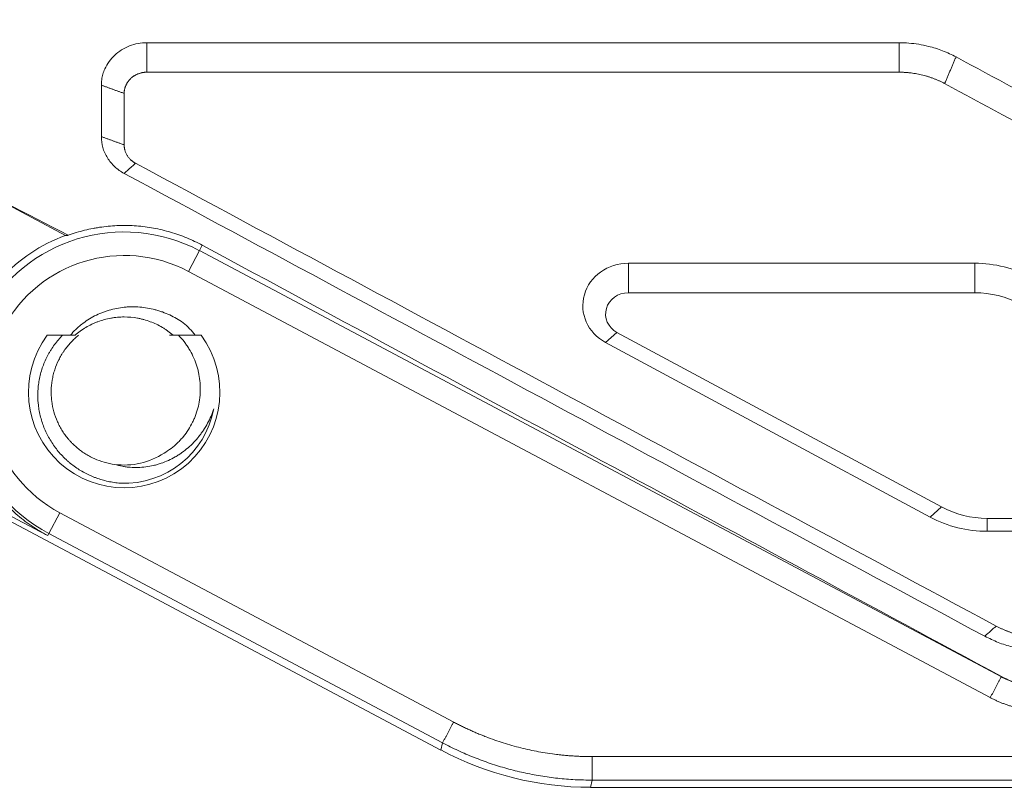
# Model space of a CAD drawing. Header units: millimetres. Extents: x 990 to 1809, y 0 to 562.
# Tile 63 of 256: x 1232 to 1253, y 380 to 397. Entities that reach past the tile are written whole.
import ezdxf

# ---------------------------------------------------------------- set-up
doc = ezdxf.new("R2010")
doc.units = ezdxf.units.MM
doc.layers.get('Defpoints').update_dxf_attribs({"lineweight": 18})
doc.layers.add('1', color=7, linetype='Continuous', true_color=0xffffff)
doc.layers.add('7标注层', color=4, linetype='Continuous', lineweight=18)
doc.styles.add('3.0', font='txt', dxfattribs={"height": 7.5})
doc.dimstyles.new('ISO-3.0', dxfattribs={"dimtxt": 7.5, "dimasz": 7.5, "dimexe": 4.5, "dimexo": 1.5, "dimgap": 1.5, "dimtad": 1, "dimdsep": 46, "dimtxsty": '3.0', "dimcen": 7.5, "dimclrd": 256, "dimclre": 256, "dimclrt": 256, "dimadec": 1, "dimazin": 0, "dimtp": 2e-09, "dimtm": 1.1e-09, "dimtfac": 1, "dimtmove": 0, "dimatfit": 3, "dimfxl": 1, "dimtolj": 1, "dimlwd": -1, "dimlwe": -1, "dimarcsym": 0})

# ---------------------------------------------------------------- blocks, each defined once
blk = doc.blocks.new('*D54')
at = {"layer": '7标注层', "transparency": 16777216}
for p, q in [((1197.421, 393.701), (1197.421, 419.863)), ((1370.421, 392.962), (1370.421, 419.863)), ((1204.921, 415.363), (1362.921, 415.363))]:
    blk.add_line(p, q, dxfattribs=at)
for points in [[(1204.921, 416.613), (1204.921, 414.113), (1197.421, 415.363)], [(1362.921, 416.613), (1362.921, 414.113), (1370.421, 415.363)]]:
    blk.add_solid(points, dxfattribs=at)
at = {"layer": 'Defpoints', "color": 0, "transparency": 16777216}
for p in [(1370.421, 415.363), (1197.421, 392.201), (1370.421, 391.462)]:
    blk.add_point(p, dxfattribs=at)
at = {"layer": '7标注层', "transparency": 16777216, "insert": (1283.921, 420.613), "char_height": 7.5, "attachment_point": 5, "style": '3.0'}
blk.add_mtext('\\A1;173', dxfattribs=at)

msp = doc.modelspace()

# ---------------------------------------------------------------- linework, layer by layer
at = {"layer": '1', "color": 7, "linetype": 'Continuous', "lineweight": 18}
for p, q in [((1240.868, 380.782), (1216.958, 393.495)), ((1232.633, 392.08), (1229.97, 393.495)), ((1235.635, 391.863), (1235.572, 391.744)), ((1235.572, 391.744), (1235.329, 391.287)), ((1235.572, 391.744), (1253.165, 382.39)), ((1244.983, 390.82), (1244.983, 391.467)), ((1244.983, 391.467), (1252.581, 391.467)), ((1252.581, 390.82), (1252.581, 391.467)), ((1252.922, 381.933), (1235.329, 391.287)), ((1244.983, 390.82), (1252.581, 390.82)), ((1244.483, 389.728), (1244.733, 389.95)), ((1251.855, 386.117), (1244.733, 389.95)), ((1232.233, 389.888), (1232.742, 389.888)), ((1235.482, 389.888), (1235.608, 389.888)), ((1251.605, 385.895), (1244.483, 389.728)), ((1251.605, 385.895), (1251.855, 386.117)), ((1232.269, 385.532), (1232.512, 385.989)), ((1232.512, 385.989), (1241.15, 381.396)), ((1260.453, 385.868), (1252.855, 385.868)), ((1252.855, 385.583), (1252.855, 385.868)), ((1260.453, 385.583), (1252.855, 385.583)), ((1232.246, 385.49), (1232.269, 385.532)), ((1240.907, 380.94), (1232.269, 385.532)), ((1253.165, 382.39), (1253.166, 382.396)), ((1240.868, 380.782), (1240.907, 380.94)), ((1244.191, 380.638), (1323.65, 380.638)), ((1244.191, 380.121), (1244.152, 379.963)), ((1244.152, 379.963), (1323.689, 379.963)), ((1323.65, 380.121), (1244.191, 380.121))]:
    msp.add_line(p, q, dxfattribs=at)
for radius, start, end in [(3.517, 62, 242), (3.675, 110.5156, 137.2733), (3, 62, 242), (2, 38.6822, 49.6236), (2.1, 143.4704, 36.5296), (2, 267.6275, 349.483), (1.6, 262.5521, 303.1696)]:
    msp.add_arc((1233.921, 388.638), radius, start, end, dxfattribs=at)
for centre, major_axis, ratio, start_param, end_param in [((1230.94, 383.032), (4.472, 8.412), 0.745621, 0.389995, 0.397877), ((1244.983, 390.535), (1, 0), 0.932005, 1.570796, 4.18879), ((1252.581, 389.137), (2.5, 0), 0.932005, 1.047198, 1.570796), ((1244.983, 390.354), (-0.5, 0), 0.932005, 4.712389, 7.330383), ((1252.581, 388.956), (-2, 0), 0.932005, 4.18879, 4.712389), ((1252.855, 387.732), (-2, 0), 0.932005, 1.047198, 1.570796), ((1252.855, 387.913), (2.5, 0), 0.932005, 4.18879, 4.712389), ((1244.154, 386.968), (1.695, 6.796), 0.999353, 2.897398, 3.385787)]:
    msp.add_ellipse(centre, major_axis=major_axis, ratio=ratio, start_param=start_param, end_param=end_param, dxfattribs=at)
for points, knots in [([(1233.421, 395.376), (1233.422, 395.416), (1233.425, 395.497), (1233.452, 395.617), (1233.501, 395.752), (1233.584, 395.897), (1233.709, 396.039), (1233.861, 396.156), (1234.035, 396.242), (1234.224, 396.298), (1234.355, 396.305), (1234.421, 396.308)], [0, 0, 0, 0, 0.08273, 0.165569, 0.250007, 0.375556, 0.499868, 0.624346, 0.749596, 0.87553, 1, 1, 1, 1]), ([(1234.421, 396.308), (1239.232, 396.308), (1244.732, 396.308), (1250.232, 396.308), (1250.921, 396.308)], [0, 0, 0, 0, 0.874876, 1, 1, 1, 1]), ([(1250.921, 396.308), (1250.993, 396.306), (1251.138, 396.303), (1251.354, 396.276), (1251.602, 396.224), (1251.88, 396.139), (1252.074, 396.044), (1252.171, 395.996)], [0, 0, 0, 0, 0.166184, 0.332068, 0.498835, 0.749336, 1, 1, 1, 1]), ([(1233.921, 393.44), (1233.884, 393.461), (1233.81, 393.503), (1233.712, 393.584), (1233.626, 393.677), (1233.529, 393.814), (1233.438, 394.004), (1233.426, 394.166), (1233.421, 394.247)], [0, 0, 0, 0, 0.124252, 0.247646, 0.372469, 0.500926, 0.752756, 1, 1, 1, 1]), ([(1216.958, 393.495), (1221.051, 391.352), (1225.143, 389.21), (1230.239, 386.541), (1231.243, 386.015), (1232.246, 385.49)], [0, 0, 0, 0, 0.803007, 0.803007, 1, 1, 1, 1]), ([(1232.692, 392.081), (1232.81, 392.124), (1232.931, 392.16), (1233.115, 392.206), (1233.208, 392.226), (1233.302, 392.243), (1233.365, 392.254), (1233.397, 392.258), (1233.555, 392.28), (1233.682, 392.291), (1233.936, 392.299), (1234.062, 392.296), (1234.252, 392.282), (1234.315, 392.275), (1234.442, 392.259), (1234.505, 392.249), (1234.694, 392.215), (1234.818, 392.185), (1235.06, 392.114), (1235.297, 392.031), (1235.524, 391.923), (1235.635, 391.863)], [0, 0, 0, 0, 0.125, 0.125, 0.1875, 0.21875, 0.21875, 0.25, 0.25, 0.375, 0.375, 0.5, 0.5, 0.5625, 0.5625, 0.625, 0.625, 0.75, 0.75, 0.875, 1, 1, 1, 1]), ([(1235.635, 391.863), (1238.649, 390.236), (1241.663, 388.608), (1247.507, 385.452), (1250.336, 383.924), (1253.166, 382.396)], [0, 0, 0, 0, 0.515732, 0.515732, 1, 1, 1, 1]), ([(1235.216, 390.162), (1235.122, 390.227), (1235.023, 390.284), (1234.869, 390.356), (1234.816, 390.378), (1234.735, 390.407), (1234.708, 390.416), (1234.654, 390.433), (1234.626, 390.441), (1234.489, 390.478), (1234.377, 390.497), (1234.208, 390.51), (1234.151, 390.512), (1234.065, 390.512), (1234.036, 390.511), (1233.979, 390.508), (1233.951, 390.505), (1233.81, 390.491), (1233.699, 390.469), (1233.562, 390.429), (1233.535, 390.42), (1233.481, 390.401), (1233.454, 390.391), (1233.375, 390.359), (1233.323, 390.336), (1233.172, 390.258), (1233.077, 390.196), (1232.965, 390.108), (1232.943, 390.089), (1232.9, 390.051), (1232.879, 390.032), (1232.817, 389.973), (1232.778, 389.931), (1232.742, 389.888)], [0, 0, 0, 0, 0.125, 0.125, 0.1875, 0.1875, 0.21875, 0.21875, 0.25, 0.25, 0.375, 0.375, 0.4375, 0.4375, 0.46875, 0.46875, 0.5, 0.5, 0.625, 0.625, 0.65625, 0.65625, 0.6875, 0.6875, 0.75, 0.75, 0.875, 0.875, 0.90625, 0.90625, 0.9375, 0.9375, 1, 1, 1, 1]), ([(1232.843, 389.888), (1232.918, 389.952), (1232.997, 390.009), (1233.123, 390.083), (1233.166, 390.106), (1233.233, 390.138), (1233.255, 390.148), (1233.3, 390.167), (1233.323, 390.176), (1233.438, 390.219), (1233.532, 390.245), (1233.652, 390.266), (1233.676, 390.27), (1233.725, 390.277), (1233.749, 390.279), (1233.823, 390.286), (1233.872, 390.288), (1234.018, 390.288), (1234.115, 390.279), (1234.236, 390.258), (1234.26, 390.253), (1234.308, 390.242), (1234.332, 390.236), (1234.403, 390.217), (1234.449, 390.202), (1234.586, 390.151), (1234.674, 390.109), (1234.78, 390.047), (1234.801, 390.034), (1234.842, 390.007), (1234.862, 389.993), (1234.922, 389.95), (1234.961, 389.92), (1234.998, 389.888)], [0, 0, 0, 0, 0.125, 0.125, 0.1875, 0.1875, 0.21875, 0.21875, 0.25, 0.25, 0.375, 0.375, 0.40625, 0.40625, 0.4375, 0.4375, 0.5, 0.5, 0.625, 0.625, 0.65625, 0.65625, 0.6875, 0.6875, 0.75, 0.75, 0.875, 0.875, 0.90625, 0.90625, 0.9375, 0.9375, 1, 1, 1, 1]), ([(1232.571, 389.888), (1232.507, 389.824), (1232.448, 389.755), (1232.367, 389.645), (1232.341, 389.608), (1232.304, 389.55), (1232.292, 389.53), (1232.269, 389.491), (1232.258, 389.471), (1232.204, 389.37), (1232.167, 389.286), (1232.106, 389.115), (1232.082, 389.028), (1232.059, 388.915), (1232.055, 388.893), (1232.048, 388.848), (1232.038, 388.78), (1232.032, 388.712), (1232.025, 388.576), (1232.027, 388.485), (1232.037, 388.371), (1232.04, 388.349), (1232.046, 388.303), (1232.049, 388.281), (1232.06, 388.213), (1232.069, 388.168), (1232.101, 388.035), (1232.129, 387.949), (1232.179, 387.822), (1232.197, 387.78), (1232.237, 387.698), (1232.258, 387.657), (1232.327, 387.538), (1232.377, 387.463), (1232.489, 387.319), (1232.549, 387.252), (1232.632, 387.172), (1232.648, 387.156), (1232.683, 387.126), (1232.734, 387.081), (1232.788, 387.038), (1232.898, 386.958), (1232.975, 386.91), (1233.096, 386.846), (1233.137, 386.826), (1233.199, 386.798), (1233.221, 386.789), (1233.263, 386.771), (1233.284, 386.763), (1233.391, 386.724), (1233.478, 386.699), (1233.611, 386.67), (1233.656, 386.662), (1233.746, 386.648), (1233.792, 386.643), (1233.838, 386.64)], [0, 0, 0, 0, 0.0625, 0.0625, 0.09375, 0.09375, 0.109375, 0.109375, 0.125, 0.125, 0.1875, 0.1875, 0.25, 0.25, 0.265625, 0.265625, 0.28125, 0.3125, 0.3125, 0.375, 0.375, 0.390625, 0.390625, 0.40625, 0.40625, 0.4375, 0.4375, 0.5, 0.5, 0.53125, 0.53125, 0.5625, 0.5625, 0.625, 0.625, 0.6875, 0.6875, 0.703125, 0.703125, 0.71875, 0.75, 0.75, 0.8125, 0.8125, 0.84375, 0.84375, 0.859375, 0.859375, 0.875, 0.875, 0.9375, 0.9375, 0.96875, 0.96875, 1, 1, 1, 1]), ([(1232.922, 389.888), (1232.861, 389.839), (1232.804, 389.786), (1232.698, 389.673), (1232.649, 389.612), (1232.593, 389.532), (1232.582, 389.515), (1232.561, 389.482), (1232.531, 389.432), (1232.503, 389.381), (1232.451, 389.276), (1232.422, 389.205), (1232.386, 389.093), (1232.375, 389.056), (1232.357, 388.979), (1232.349, 388.941), (1232.33, 388.826), (1232.322, 388.749), (1232.32, 388.632), (1232.321, 388.593), (1232.324, 388.535), (1232.325, 388.515), (1232.329, 388.476), (1232.331, 388.456), (1232.343, 388.359), (1232.358, 388.283), (1232.4, 388.134), (1232.426, 388.061), (1232.466, 387.971), (1232.474, 387.953), (1232.492, 387.918), (1232.518, 387.866), (1232.548, 387.815), (1232.61, 387.717), (1232.656, 387.654), (1232.72, 387.581), (1232.733, 387.566), (1232.759, 387.537), (1232.773, 387.523), (1232.815, 387.481), (1232.843, 387.455), (1232.931, 387.378), (1232.993, 387.332), (1233.092, 387.269), (1233.125, 387.249), (1233.194, 387.212), (1233.229, 387.195), (1233.336, 387.146), (1233.409, 387.12), (1233.559, 387.078), (1233.635, 387.062), (1233.713, 387.052)], [0, 0, 0, 0, 0.0625, 0.0625, 0.125, 0.125, 0.140625, 0.140625, 0.15625, 0.1875, 0.1875, 0.25, 0.25, 0.28125, 0.28125, 0.3125, 0.3125, 0.375, 0.375, 0.40625, 0.40625, 0.421875, 0.421875, 0.4375, 0.4375, 0.5, 0.5, 0.5625, 0.5625, 0.578125, 0.578125, 0.59375, 0.625, 0.625, 0.6875, 0.6875, 0.703125, 0.703125, 0.71875, 0.71875, 0.75, 0.75, 0.8125, 0.8125, 0.84375, 0.84375, 0.875, 0.875, 0.9375, 0.9375, 1, 1, 1, 1]), ([(1234.796, 387.299), (1234.85, 387.331), (1234.902, 387.366), (1235.001, 387.442), (1235.048, 387.482), (1235.115, 387.547), (1235.148, 387.58), (1235.18, 387.616), (1235.2, 387.639), (1235.21, 387.651), (1235.26, 387.712), (1235.334, 387.813), (1235.395, 387.922), (1235.436, 388.005), (1235.449, 388.034), (1235.474, 388.092), (1235.485, 388.121), (1235.517, 388.21), (1235.552, 388.33), (1235.573, 388.452), (1235.584, 388.545), (1235.587, 388.576), (1235.591, 388.639), (1235.592, 388.671), (1235.592, 388.765), (1235.586, 388.889), (1235.566, 389.012), (1235.545, 389.104), (1235.538, 389.134), (1235.521, 389.194), (1235.511, 389.225), (1235.481, 389.314), (1235.457, 389.371), (1235.404, 389.484), (1235.375, 389.539), (1235.326, 389.618), (1235.309, 389.645), (1235.273, 389.696), (1235.254, 389.722), (1235.197, 389.796), (1235.156, 389.843), (1235.113, 389.888)], [0, 0, 0, 0, 0.0625, 0.0625, 0.125, 0.125, 0.15625, 0.171875, 0.171875, 0.1875, 0.1875, 0.25, 0.3125, 0.3125, 0.34375, 0.34375, 0.375, 0.375, 0.4375, 0.5, 0.5, 0.53125, 0.53125, 0.5625, 0.5625, 0.625, 0.6875, 0.6875, 0.71875, 0.71875, 0.75, 0.75, 0.8125, 0.8125, 0.875, 0.875, 0.90625, 0.90625, 0.9375, 0.9375, 1, 1, 1, 1]), ([(1235.482, 389.888), (1235.402, 389.888), (1235.322, 389.888), (1235.161, 389.888), (1235.08, 389.888), (1234.998, 389.888)], [0, 0, 0, 0, 0.5, 0.5, 1, 1, 1, 1]), ([(1235.887, 388.273), (1235.851, 388.163), (1235.806, 388.057), (1235.725, 387.905), (1235.695, 387.855), (1235.648, 387.783), (1235.631, 387.759), (1235.597, 387.712), (1235.58, 387.689), (1235.49, 387.576), (1235.411, 387.494), (1235.281, 387.381), (1235.236, 387.345), (1235.166, 387.295), (1235.142, 387.279), (1235.093, 387.247), (1235.068, 387.232), (1234.944, 387.16), (1234.84, 387.113), (1234.705, 387.066), (1234.677, 387.058), (1234.622, 387.042), (1234.594, 387.035), (1234.509, 387.015), (1234.453, 387.004), (1234.283, 386.982), (1234.168, 386.979), (1234.025, 386.99), (1233.996, 386.993), (1233.938, 387.001), (1233.91, 387.005), (1233.825, 387.021), (1233.769, 387.035), (1233.713, 387.052)], [0, 0, 0, 0, 0.125, 0.125, 0.1875, 0.1875, 0.21875, 0.21875, 0.25, 0.25, 0.375, 0.375, 0.4375, 0.4375, 0.46875, 0.46875, 0.5, 0.5, 0.625, 0.625, 0.65625, 0.65625, 0.6875, 0.6875, 0.75, 0.75, 0.875, 0.875, 0.90625, 0.90625, 0.9375, 0.9375, 1, 1, 1, 1]), ([(1230.366, 388.063), (1230.372, 388.03), (1230.378, 387.997), (1230.392, 387.93), (1230.399, 387.897), (1230.422, 387.798), (1230.439, 387.733), (1230.496, 387.539), (1230.541, 387.413), (1230.646, 387.164), (1230.705, 387.043), (1230.805, 386.865), (1230.84, 386.806), (1230.895, 386.719), (1230.914, 386.69), (1230.953, 386.633), (1230.973, 386.605), (1231.073, 386.465), (1231.16, 386.359), (1231.344, 386.156), (1231.443, 386.059), (1231.6, 385.922), (1231.654, 385.877), (1231.765, 385.791), (1231.823, 385.749), (1231.998, 385.629), (1232.12, 385.556), (1232.246, 385.49)], [0, 0, 0, 0, 0.03125, 0.03125, 0.0625, 0.0625, 0.125, 0.125, 0.25, 0.25, 0.375, 0.375, 0.4375, 0.4375, 0.46875, 0.46875, 0.5, 0.5, 0.625, 0.625, 0.75, 0.75, 0.8125, 0.8125, 0.875, 0.875, 1, 1, 1, 1]), ([(1254.051, 382.968), (1253.979, 382.97), (1253.834, 382.973), (1253.618, 383), (1253.37, 383.052), (1253.092, 383.137), (1252.898, 383.233), (1252.801, 383.28)], [0, 0, 0, 0, 0.166319, 0.332133, 0.498835, 0.749498, 1, 1, 1, 1]), ([(1253.165, 382.39), (1253.223, 382.361), (1253.34, 382.303), (1253.525, 382.238), (1253.714, 382.191), (1253.908, 382.161), (1254.038, 382.157), (1254.103, 382.156)], [0, 0, 0, 0, 0.200004, 0.400002, 0.599998, 0.799996, 1, 1, 1, 1]), ([(1253.166, 382.396), (1253.238, 382.357), (1253.384, 382.29), (1253.538, 382.24), (1253.656, 382.21), (1253.696, 382.201), (1253.756, 382.19), (1253.777, 382.186), (1253.817, 382.18), (1253.838, 382.177), (1253.939, 382.164), (1254.021, 382.159), (1254.104, 382.159)], [0, 0, 0, 0, 0.25, 0.5, 0.5, 0.625, 0.625, 0.6875, 0.6875, 0.75, 0.75, 1, 1, 1, 1]), ([(1244.191, 380.121), (1244.065, 380.123), (1243.812, 380.127), (1243.433, 380.159), (1243.056, 380.21), (1242.683, 380.282), (1242.314, 380.374), (1241.951, 380.485), (1241.595, 380.617), (1241.245, 380.766), (1241.02, 380.882), (1240.907, 380.94)], [0, 0, 0, 0, 0.111113, 0.222224, 0.333335, 0.444445, 0.555555, 0.666665, 0.777776, 0.888887, 1, 1, 1, 1])]:
    msp.add_open_spline(points, degree=3, knots=knots, dxfattribs=at)
for points, degree in [([(1234.421, 395.661), (1234.421, 396.308)], 1), ([(1250.921, 395.661), (1250.921, 396.308)], 1), ([(1251.921, 395.411), (1252.171, 395.996)], 1), ([(1252.171, 395.996), (1253.016, 395.541), (1253.861, 395.086), (1254.706, 394.631)], 3), ([(1234.421, 395.661), (1234.321, 395.661), (1234.138, 395.59), (1233.997, 395.459), (1233.921, 395.288), (1233.921, 395.195)], 2), ([(1234.421, 395.661), (1239.921, 395.661), (1245.421, 395.661), (1250.921, 395.661)], 3), ([(1251.921, 395.411), (1251.693, 395.534), (1251.184, 395.661), (1250.921, 395.661)], 2), ([(1233.921, 395.195), (1233.421, 395.376)], 1), ([(1233.421, 394.247), (1233.421, 394.623), (1233.421, 395), (1233.421, 395.376)], 3), ([(1251.921, 395.411), (1252.766, 394.956), (1253.611, 394.501), (1254.456, 394.047)], 3), ([(1233.921, 394.066), (1233.921, 394.442), (1233.921, 394.819), (1233.921, 395.195)], 3), ([(1233.921, 394.066), (1233.421, 394.247)], 1), ([(1233.921, 394.066), (1233.921, 393.941), (1234.054, 393.725), (1234.171, 393.662)], 2), ([(1234.171, 393.662), (1233.921, 393.44)], 1), ([(1253.051, 383.503), (1246.758, 386.889), (1240.464, 390.276), (1234.171, 393.662)], 3), ([(1229.97, 393.495), (1230.878, 393.024), (1231.785, 392.552), (1232.692, 392.081)], 3), ([(1252.801, 383.28), (1246.508, 386.667), (1240.214, 390.053), (1233.921, 393.44)], 3), ([(1232.571, 389.888), (1232.566, 389.888), (1232.561, 389.888), (1232.556, 389.888)], 3), ([(1232.843, 389.888), (1232.809, 389.888), (1232.776, 389.888), (1232.742, 389.888)], 3), ([(1234.919, 389.888), (1234.984, 389.888), (1235.049, 389.888), (1235.113, 389.888)], 3), ([(1235.127, 389.888), (1235.122, 389.888), (1235.117, 389.888), (1235.113, 389.888)], 3), ([(1253.051, 383.503), (1252.801, 383.28)], 1), ([(1253.051, 383.503), (1253.279, 383.38), (1253.788, 383.253), (1254.051, 383.253)], 2), ([(1253.165, 382.39), (1252.922, 381.933)], 1), ([(1254.103, 381.638), (1253.796, 381.638), (1253.193, 381.788), (1252.922, 381.933)], 2), ([(1241.15, 381.396), (1240.907, 380.94)], 1), ([(1241.15, 381.396), (1241.848, 381.024), (1243.399, 380.637), (1244.191, 380.638)], 2), ([(1244.191, 380.638), (1244.191, 380.121)], 1)]:
    msp.add_open_spline(points, degree=degree, dxfattribs=at)

# ---------------------------------------------------------------- dimensions: what is measured, and where the dimension line sits
at = {"layer": '7标注层'}
dim = msp.add_linear_dim(base=(1370.421, 415.363), p1=(1197.421, 392.201), p2=(1370.421, 391.462), dimstyle='ISO-3.0', dxfattribs=at)
dim.commit()
dim.dimension.update_dxf_attribs({"geometry": '*D54', "text_midpoint": (1283.921, 420.613)})

doc.saveas('drawing.dxf')
